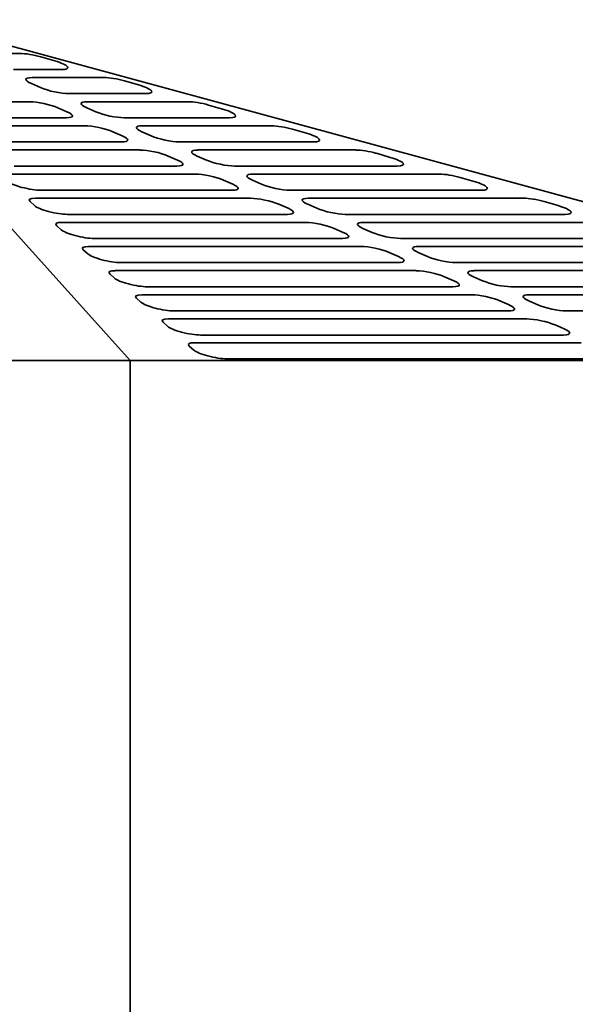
# Model space of a CAD drawing. Header units: millimetres. Extents: x 160 to 680, y 145 to 448.
# Tile 9 of 10: x 511 to 593, y 297 to 441. Entities that reach past the tile are written whole.
import ezdxf

# ---------------------------------------------------------------- set-up
doc = ezdxf.new("R2010")
doc.units = ezdxf.units.MM
doc.header["$LTSCALE"] = 2
doc.layers.add('Krawędzie widoczne(ISO)', color=7, linetype='Continuous', lineweight=35, true_color=0x262659)

msp = doc.modelspace()

# ---------------------------------------------------------------- linework, layer by layer
at = {"layer": 'Krawędzie widoczne(ISO)'}
for p, q in [((482.38, 441.5), (527.49, 391.5)), ((679.5, 391.5), (495.73, 441.5)), ((504.97, 436.55), (511.32, 436.55)), ((514.34, 436.06), (516.4, 435.47)), ((517.42, 434.19), (510.37, 434.19)), ((514.33, 431.53), (512.98, 432.12)), ((513.08, 433.01), (523.63, 433.01)), ((526.65, 432.51), (528.71, 431.92)), ((529.73, 430.65), (518.48, 430.65)), ((497.95, 429.46), (512.7, 429.46)), ((521.18, 429.46), (535.94, 429.46)), ((516.85, 428.58), (518.2, 427.99)), ((522.44, 427.99), (521.09, 428.58)), ((538.97, 428.97), (541.02, 428.38)), ((518.1, 427.1), (502.65, 427.1)), ((542.04, 427.1), (526.59, 427.1)), ((501.85, 425.92), (520.81, 425.92)), ((524.95, 425.04), (526.31, 424.45)), ((530.55, 424.45), (529.2, 425.04)), ((529.29, 425.92), (548.25, 425.92)), ((551.28, 425.43), (553.33, 424.84)), ((526.21, 423.56), (506.55, 423.56)), ((554.35, 423.56), (534.7, 423.56)), ((505.75, 422.38), (528.91, 422.38)), ((537.4, 422.38), (560.56, 422.38)), ((533.06, 421.49), (534.41, 420.9)), ((538.66, 420.9), (537.3, 421.49)), ((563.59, 421.89), (565.64, 421.3)), ((534.32, 420.02), (510.46, 420.02)), ((566.66, 420.02), (542.8, 420.02)), ((509.66, 418.84), (537.02, 418.84)), ((541.17, 417.95), (542.52, 417.36)), ((546.76, 417.36), (545.41, 417.95)), ((545.51, 418.84), (572.87, 418.84)), ((575.9, 418.35), (577.95, 417.76)), ((542.43, 416.48), (514.36, 416.48)), ((578.97, 416.48), (550.91, 416.48)), ((513.44, 414.21), (512.79, 414.8)), ((513.56, 415.3), (545.13, 415.3)), ((553.61, 415.3), (585.18, 415.3)), ((588.21, 414.8), (590.26, 414.21)), ((549.28, 414.41), (550.63, 413.82)), ((554.87, 413.82), (553.52, 414.41)), ((550.53, 412.93), (518.26, 412.93)), ((591.29, 412.93), (559.02, 412.93)), ((517.34, 410.67), (516.69, 411.26)), ((517.46, 411.75), (553.23, 411.75)), ((557.38, 410.87), (558.73, 410.28)), ((562.98, 410.28), (561.63, 410.87)), ((561.72, 411.75), (597.49, 411.75)), ((558.64, 409.39), (522.17, 409.39)), ((603.6, 409.39), (567.12, 409.39)), ((521.24, 407.13), (520.59, 407.72)), ((521.37, 408.21), (561.34, 408.21)), ((569.83, 408.21), (609.8, 408.21)), ((565.49, 407.33), (566.84, 406.74)), ((571.08, 406.74), (569.73, 407.33)), ((525.27, 404.67), (569.45, 404.67)), ((566.75, 405.85), (526.07, 405.85)), ((615.91, 405.85), (575.23, 405.85)), ((577.93, 404.67), (622.11, 404.67)), ((525.15, 403.59), (524.5, 404.18)), ((573.6, 403.78), (574.95, 403.19)), ((579.19, 403.19), (577.84, 403.78)), ((574.85, 402.31), (529.98, 402.31)), ((628.22, 402.31), (583.34, 402.31)), ((529.05, 400.04), (528.4, 400.64)), ((529.18, 401.13), (577.56, 401.13)), ((586.04, 401.13), (634.42, 401.13)), ((581.7, 400.24), (583.06, 399.65)), ((587.3, 399.65), (585.95, 400.24)), ((533.08, 397.59), (585.66, 397.59)), ((582.96, 398.77), (533.88, 398.77)), ((640.53, 398.77), (591.45, 398.77)), ((532.96, 396.5), (532.31, 397.09)), ((589.81, 396.7), (591.16, 396.11)), ((591.07, 395.22), (537.78, 395.22)), ((536.8, 393.01), (536.15, 393.6)), ((536.93, 394.09), (593.66, 394.09)), ((599.06, 391.73), (541.63, 391.73)), ((527.49, 391.5), (312.51, 391.5)), ((527.49, 253.5), (527.49, 391.5)), ((679.5, 391.5), (527.49, 391.5))]:
    msp.add_line(p, q, dxfattribs=at)
for centre, major_axis, start_param, end_param in [((513.34, 435.66), (2.93, -0.64), 1.268133, 2.378979), ((515.39, 435.07), (2.93, -0.64), 5.520572, 7.551318), ((515.1, 432.12), (-2.93, 0.64), 5.520572, 7.091368), ((525.65, 432.12), (2.93, -0.64), 1.268133, 2.378979), ((516.45, 431.53), (-2.93, 0.64), 0.808183, 2.378979), ((527.71, 431.53), (2.93, -0.64), 5.520572, 7.551318), ((514.73, 428.58), (2.93, -0.64), 0.808183, 2.378979), ((523.21, 428.58), (-2.93, 0.64), 5.520572, 7.091368), ((537.96, 428.58), (2.93, -0.64), 1.268133, 2.378979), ((516.08, 427.99), (2.93, -0.64), 5.520572, 7.091368), ((524.56, 427.99), (-2.93, 0.64), 0.808183, 2.378979), ((540.02, 427.99), (2.93, -0.64), 5.520572, 7.551318), ((522.83, 425.04), (2.93, -0.64), 0.808183, 2.378979), ((531.32, 425.04), (-2.93, 0.64), 5.520572, 7.091368), ((550.27, 425.04), (2.93, -0.64), 1.268133, 2.378979), ((552.33, 424.45), (2.93, -0.64), 5.520572, 7.551318), ((524.18, 424.45), (2.93, -0.64), 5.520572, 7.091368), ((532.67, 424.45), (-2.93, 0.64), 0.808183, 2.378979), ((530.94, 421.49), (2.93, -0.64), 0.808183, 2.378979), ((539.43, 421.49), (-2.93, 0.64), 5.520572, 7.091368), ((562.59, 421.49), (2.93, -0.64), 1.268133, 2.378979), ((532.29, 420.9), (2.93, -0.64), 5.520572, 7.091368), ((540.78, 420.9), (-2.93, 0.64), 0.808183, 2.378979), ((564.64, 420.9), (2.93, -0.64), 5.520572, 7.551318), ((512.33, 417.36), (-2.93, 0.64), 0.348232, 2.378979), ((539.05, 417.95), (2.93, -0.64), 0.808183, 2.378979), ((547.53, 417.95), (-2.93, 0.64), 5.520572, 7.091368), ((574.9, 417.95), (2.93, -0.64), 1.268133, 2.378979), ((576.95, 417.36), (2.93, -0.64), 5.520572, 7.551318), ((540.4, 417.36), (2.93, -0.64), 5.520572, 7.091368), ((548.88, 417.36), (-2.93, 0.64), 0.808183, 2.378979), ((515.59, 414.41), (-2.93, 0.64), 5.520572, 6.631418), ((547.15, 414.41), (2.93, -0.64), 0.808183, 2.378979), ((555.64, 414.41), (-2.93, 0.64), 5.520572, 7.091368), ((587.21, 414.41), (2.93, -0.64), 1.268133, 2.378979), ((516.24, 413.82), (-2.93, 0.64), 0.348232, 2.378979), ((548.51, 413.82), (2.93, -0.64), 5.520572, 7.091368), ((556.99, 413.82), (-2.93, 0.64), 0.808183, 2.378979), ((589.26, 413.82), (2.93, -0.64), 5.520572, 7.551318), ((519.49, 410.87), (-2.93, 0.64), 5.520572, 6.631418), ((520.14, 410.28), (-2.93, 0.64), 0.348232, 2.378979), ((555.26, 410.87), (2.93, -0.64), 0.808183, 2.378979), ((563.75, 410.87), (-2.93, 0.64), 5.520572, 7.091368), ((556.61, 410.28), (2.93, -0.64), 5.520572, 7.091368), ((565.1, 410.28), (-2.93, 0.64), 0.808183, 2.378979), ((523.39, 407.33), (-2.93, 0.64), 5.520572, 6.631418), ((563.37, 407.33), (2.93, -0.64), 0.808183, 2.378979), ((571.85, 407.33), (-2.93, 0.64), 5.520572, 7.091368), ((524.05, 406.74), (-2.93, 0.64), 0.348232, 2.378979), ((564.72, 406.74), (2.93, -0.64), 5.520572, 7.091368), ((573.21, 406.74), (-2.93, 0.64), 0.808183, 2.378979), ((527.3, 403.78), (-2.93, 0.64), 5.520572, 6.631418), ((571.48, 403.78), (2.93, -0.64), 0.808183, 2.378979), ((579.96, 403.78), (-2.93, 0.64), 5.520572, 7.091368), ((527.95, 403.19), (-2.93, 0.64), 0.348232, 2.378979), ((572.83, 403.19), (2.93, -0.64), 5.520572, 7.091368), ((581.31, 403.19), (-2.93, 0.64), 0.808183, 2.378979), ((531.2, 400.24), (-2.93, 0.64), 5.520572, 6.631418), ((579.58, 400.24), (2.93, -0.64), 0.808183, 2.378979), ((588.07, 400.24), (-2.93, 0.64), 5.520572, 7.091368), ((531.85, 399.65), (-2.93, 0.64), 0.348232, 2.378979), ((580.93, 399.65), (2.93, -0.64), 5.520572, 7.091368), ((589.42, 399.65), (-2.93, 0.64), 0.808183, 2.378979), ((535.11, 396.7), (-2.93, 0.64), 5.520572, 6.631418), ((587.69, 396.7), (2.93, -0.64), 0.808183, 2.378979), ((535.76, 396.11), (-2.93, 0.64), 0.348232, 2.378979), ((589.04, 396.11), (2.93, -0.64), 5.520572, 7.091368), ((538.95, 393.21), (-2.93, 0.64), 5.520572, 6.631418), ((539.6, 392.62), (-2.93, 0.64), 0.348232, 2.378979)]:
    msp.add_ellipse(centre, major_axis=major_axis, ratio=0.208722, start_param=start_param, end_param=end_param, dxfattribs=at)

doc.saveas('drawing.dxf')
